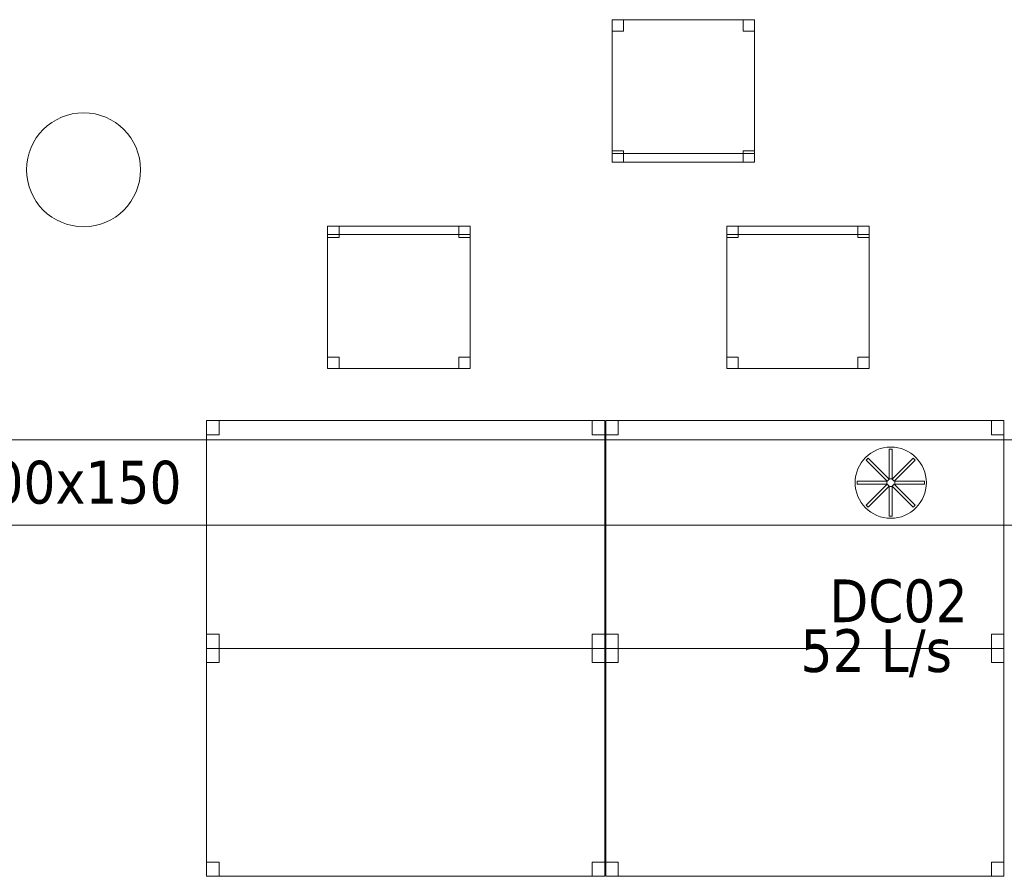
# Model space of a CAD drawing. Header units: metres. Extents: x 397.7 to 427.5, y 12.7 to 28.4.
# Tile 112 of 130: x 410.5 to 414, y 15.3 to 18.3. Entities that reach past the tile are written whole.
import ezdxf

# ---------------------------------------------------------------- set-up
doc = ezdxf.new("R2010")
doc.units = ezdxf.units.M
for name, color, linetype, lineweight in [('02_MOBILIARIO', 7, 'Continuous', 18), ('A-COLS-____-MCUT', 7, 'Continuous', 18), ('A-COLS-____-OTLN', 7, 'Continuous', 18), ('A-DETL-____-MBND', 7, 'Continuous', 18), ('A-DETL-GENF-OTLN', 7, 'Continuous', 18), ('M-HVAC-CDFF-IDEN', 7, 'Continuous', 30), ('M-HVAC-DUCT-IDEN', 7, 'Continuous', 30), ('M-HVAC-DUCT-OTLN', 7, 'Continuous', 18)]:
    doc.layers.add(name, color=color, linetype=linetype, lineweight=lineweight)
doc.styles.add('Tahoma_2', font='tahoma.ttf', dxfattribs={"height": 0.15})

# ---------------------------------------------------------------- blocks, each defined once
blk = doc.blocks.new('Family - Taula 140X80_P4-153763-07_CLI_AIRE_P4')
at = {"layer": 'A-DETL-____-MBND', "color": 253, "true_color": 0xaaaaaa}
for p, q in [((0, 0.8001), (0.0437, 0.8001)), ((0, 0.7501), (0, 0.8001)), ((0.0437, 0.8001), (0, 0.8001)), ((0, 0.8001), (0, 0.7501)), ((0, 0.8001), (1.3973, 0.8001)), ((0, 0), (0, 0.8001)), ((1.3973, 0.8001), (0, 0.8001)), ((0, 0.8001), (0, 0)), ((0.0437, 0.8001), (0.0437, 0.7501)), ((0.0437, 0.7501), (0.0437, 0.8001)), ((1.3536, 0.8001), (1.3973, 0.8001)), ((1.3536, 0.7501), (1.3536, 0.8001)), ((1.3973, 0.8001), (1.3536, 0.8001)), ((1.3536, 0.8001), (1.3536, 0.7501)), ((1.3973, 0.8001), (1.3973, 0)), ((1.3973, 0), (1.3973, 0.8001)), ((1.3973, 0.8001), (1.3973, 0.7501)), ((1.3973, 0.7501), (1.3973, 0.8001)), ((0.0437, 0.7501), (0, 0.7501)), ((0, 0.7501), (0.0437, 0.7501)), ((1.3973, 0.7501), (1.3536, 0.7501)), ((1.3536, 0.7501), (1.3973, 0.7501)), ((0, 0.05), (0.0437, 0.05)), ((0, 0), (0, 0.05)), ((0.0437, 0.05), (0, 0.05)), ((0, 0.05), (0, 0)), ((0.0437, 0.05), (0.0437, 0)), ((0.0437, 0), (0.0437, 0.05)), ((1.3536, 0.05), (1.3973, 0.05)), ((1.3536, 0), (1.3536, 0.05)), ((1.3973, 0.05), (1.3536, 0.05)), ((1.3536, 0.05), (1.3536, 0)), ((1.3973, 0.05), (1.3973, 0)), ((1.3973, 0), (1.3973, 0.05)), ((0, 0), (1.3973, 0)), ((0.0437, 0), (0, 0)), ((0, 0), (0.0437, 0)), ((1.3973, 0), (1.3536, 0)), ((1.3536, 0), (1.3973, 0)), ((1.3973, 0), (0, 0))]:
    blk.add_line(p, q, dxfattribs=at)
blk = doc.blocks.new('Family - Cadira d_Oficina_P4-153876-07_CLI_AIRE_P4')
at = {"layer": 'A-DETL-____-MBND', "color": 253, "true_color": 0xaaaaaa}
for p, q in [((0, 0), (0, 0.5)), ((0, 0.5), (0.5, 0.5)), ((0.5, 0.5), (0, 0.5)), ((0, 0.5), (0, 0)), ((0, 0.46), (0, 0.5)), ((0, 0.5), (0.04, 0.5)), ((0.04, 0.5), (0, 0.5)), ((0, 0.5), (0, 0.46)), ((0, 0.47), (0, 0.5)), ((0, 0.5), (0.5, 0.5)), ((0.5, 0.5), (0, 0.5)), ((0, 0.5), (0, 0.47)), ((0.04, 0.5), (0.04, 0.46)), ((0.04, 0.46), (0.04, 0.5)), ((0.46, 0.46), (0.46, 0.5)), ((0.46, 0.5), (0.5, 0.5)), ((0.5, 0.5), (0.46, 0.5)), ((0.46, 0.5), (0.46, 0.46)), ((0.5, 0.5), (0.5, 0.46)), ((0.5, 0.46), (0.5, 0.5)), ((0.5, 0.5), (0.5, 0)), ((0.5, 0), (0.5, 0.5)), ((0.5, 0.5), (0.5, 0.47)), ((0.5, 0.47), (0.5, 0.5)), ((0.5, 0.47), (0, 0.47)), ((0, 0.47), (0.5, 0.47)), ((0.04, 0.46), (0, 0.46)), ((0, 0.46), (0.04, 0.46)), ((0.5, 0.46), (0.46, 0.46)), ((0.46, 0.46), (0.5, 0.46)), ((0, 0), (0, 0.04)), ((0, 0.04), (0.04, 0.04)), ((0.04, 0.04), (0, 0.04)), ((0, 0.04), (0, 0)), ((0.04, 0.04), (0.04, 0)), ((0.04, 0), (0.04, 0.04)), ((0.46, 0), (0.46, 0.04)), ((0.46, 0.04), (0.5, 0.04)), ((0.5, 0.04), (0.46, 0.04)), ((0.46, 0.04), (0.46, 0)), ((0.5, 0.04), (0.5, 0)), ((0.5, 0), (0.5, 0.04)), ((0.5, 0), (0, 0)), ((0, 0), (0.5, 0)), ((0.04, 0), (0, 0)), ((0, 0), (0.04, 0)), ((0.5, 0), (0.46, 0)), ((0.46, 0), (0.5, 0))]:
    blk.add_line(p, q, dxfattribs=at)
blk = doc.blocks.new('Family - Taula 140X80_P4-153905-07_CLI_AIRE_P4')
at = {"layer": 'A-DETL-____-MBND', "color": 253, "true_color": 0xaaaaaa}
for p, q in [((0, 0.8001), (1.3973, 0.8001)), ((0, 0), (0, 0.8001)), ((1.3973, 0.8001), (0, 0.8001)), ((0, 0.8001), (0, 0)), ((0, 0.8001), (0.0437, 0.8001)), ((0, 0.7501), (0, 0.8001)), ((0.0437, 0.8001), (0, 0.8001)), ((0, 0.8001), (0, 0.7501)), ((0.0437, 0.8001), (0.0437, 0.7501)), ((0.0437, 0.7501), (0.0437, 0.8001)), ((1.3536, 0.8001), (1.3973, 0.8001)), ((1.3536, 0.7501), (1.3536, 0.8001)), ((1.3973, 0.8001), (1.3536, 0.8001)), ((1.3536, 0.8001), (1.3536, 0.7501)), ((1.3973, 0.8001), (1.3973, 0.7501)), ((1.3973, 0.7501), (1.3973, 0.8001)), ((1.3973, 0.8001), (1.3973, 0)), ((1.3973, 0), (1.3973, 0.8001)), ((0.0437, 0.7501), (0, 0.7501)), ((0, 0.7501), (0.0437, 0.7501)), ((1.3973, 0.7501), (1.3536, 0.7501)), ((1.3536, 0.7501), (1.3973, 0.7501)), ((0, 0.05), (0.0437, 0.05)), ((0, 0), (0, 0.05)), ((0.0437, 0.05), (0, 0.05)), ((0, 0.05), (0, 0)), ((0.0437, 0.05), (0.0437, 0)), ((0.0437, 0), (0.0437, 0.05)), ((1.3536, 0.05), (1.3973, 0.05)), ((1.3536, 0), (1.3536, 0.05)), ((1.3973, 0.05), (1.3536, 0.05)), ((1.3536, 0.05), (1.3536, 0)), ((1.3973, 0.05), (1.3973, 0)), ((1.3973, 0), (1.3973, 0.05)), ((0, 0), (1.3973, 0)), ((0.0437, 0), (0, 0)), ((0, 0), (0.0437, 0)), ((1.3973, 0), (1.3536, 0)), ((1.3536, 0), (1.3973, 0)), ((1.3973, 0), (0, 0))]:
    blk.add_line(p, q, dxfattribs=at)
blk = doc.blocks.new('Family - Pilar P4-153975-07_CLI_AIRE_P4')
at = {"layer": 'A-COLS-____-MCUT', "color": 253, "true_color": 0xaaaaaa}
for start, end in [(360, 180), (180, 360)]:
    blk.add_arc((0.2, 0.2), 0.2, start, end, dxfattribs=at)
at = {"layer": 'A-COLS-____-OTLN', "color": 253, "true_color": 0xaaaaaa}
for start, end in [(360, 180), (180, 360)]:
    blk.add_arc((0.2, 0.2), 0.2, start, end, dxfattribs=at)
blk = doc.blocks.new('Family - Cadira d_Oficina_P4-154031-07_CLI_AIRE_P4')
at = {"layer": 'A-DETL-____-MBND', "color": 253, "true_color": 0xaaaaaa}
for p, q in [((0, 0.5), (0.5, 0.5)), ((0, 0), (0, 0.5)), ((0.5, 0.5), (0, 0.5)), ((0, 0.5), (0, 0)), ((0, 0.46), (0, 0.5)), ((0, 0.5), (0.04, 0.5)), ((0.04, 0.5), (0, 0.5)), ((0, 0.5), (0, 0.46)), ((0.04, 0.5), (0.04, 0.46)), ((0.04, 0.46), (0.04, 0.5)), ((0.46, 0.46), (0.46, 0.5)), ((0.46, 0.5), (0.5, 0.5)), ((0.5, 0.5), (0.46, 0.5)), ((0.46, 0.5), (0.46, 0.46)), ((0.5, 0.5), (0.5, 0)), ((0.5, 0), (0.5, 0.5)), ((0.5, 0.5), (0.5, 0.46)), ((0.5, 0.46), (0.5, 0.5)), ((0.04, 0.46), (0, 0.46)), ((0, 0.46), (0.04, 0.46)), ((0.5, 0.46), (0.46, 0.46)), ((0.46, 0.46), (0.5, 0.46)), ((0, 0), (0, 0.04)), ((0, 0.04), (0.04, 0.04)), ((0.04, 0.04), (0, 0.04)), ((0, 0.04), (0, 0)), ((0.04, 0.04), (0.04, 0)), ((0.04, 0), (0.04, 0.04)), ((0.46, 0), (0.46, 0.04)), ((0.46, 0.04), (0.5, 0.04)), ((0.5, 0.04), (0.46, 0.04)), ((0.46, 0.04), (0.46, 0)), ((0.5, 0.04), (0.5, 0)), ((0.5, 0), (0.5, 0.04)), ((0, 0), (0, 0.03)), ((0, 0.03), (0.5, 0.03)), ((0.5, 0.03), (0, 0.03)), ((0, 0.03), (0, 0)), ((0.5, 0), (0, 0)), ((0.04, 0), (0, 0)), ((0, 0), (0.04, 0)), ((0.5, 0), (0.46, 0)), ((0.5, 0.03), (0.5, 0)), ((0.5, 0), (0.5, 0.03)), ((0, 0), (0.5, 0)), ((0.5, 0), (0, 0)), ((0, 0), (0.5, 0)), ((0.46, 0), (0.5, 0))]:
    blk.add_line(p, q, dxfattribs=at)
blk = doc.blocks.new('Family - Taula 140X80_P4-154313-07_CLI_AIRE_P4')
at = {"layer": 'A-DETL-____-MBND', "color": 253, "true_color": 0xaaaaaa}
for p, q in [((0, 0.7501), (0, 0.8001)), ((0, 0.8001), (0.0437, 0.8001)), ((0.0437, 0.8001), (0, 0.8001)), ((0, 0.8001), (0, 0.7501)), ((0, 0), (0, 0.8001)), ((0, 0.8001), (1.3973, 0.8001)), ((1.3973, 0.8001), (0, 0.8001)), ((0, 0.8001), (0, 0)), ((0.0437, 0.8001), (0.0437, 0.7501)), ((0.0437, 0.7501), (0.0437, 0.8001)), ((1.3536, 0.7501), (1.3536, 0.8001)), ((1.3536, 0.8001), (1.3973, 0.8001)), ((1.3973, 0.8001), (1.3536, 0.8001)), ((1.3536, 0.8001), (1.3536, 0.7501)), ((1.3973, 0.8001), (1.3973, 0.7501)), ((1.3973, 0.7501), (1.3973, 0.8001)), ((1.3973, 0.8001), (1.3973, 0)), ((1.3973, 0), (1.3973, 0.8001)), ((0.0437, 0.7501), (0, 0.7501)), ((0, 0.7501), (0.0437, 0.7501)), ((1.3973, 0.7501), (1.3536, 0.7501)), ((1.3536, 0.7501), (1.3973, 0.7501)), ((0, 0), (0, 0.05)), ((0, 0.05), (0.0437, 0.05)), ((0.0437, 0.05), (0, 0.05)), ((0, 0.05), (0, 0)), ((0.0437, 0.05), (0.0437, 0)), ((0.0437, 0), (0.0437, 0.05)), ((1.3536, 0), (1.3536, 0.05)), ((1.3536, 0.05), (1.3973, 0.05)), ((1.3973, 0.05), (1.3536, 0.05)), ((1.3536, 0.05), (1.3536, 0)), ((1.3973, 0.05), (1.3973, 0)), ((1.3973, 0), (1.3973, 0.05)), ((0.0437, 0), (0, 0)), ((0, 0), (0.0437, 0)), ((1.3973, 0), (0, 0)), ((0, 0), (1.3973, 0)), ((1.3973, 0), (1.3536, 0)), ((1.3536, 0), (1.3973, 0))]:
    blk.add_line(p, q, dxfattribs=at)
blk = doc.blocks.new('Family - Cadira d_Oficina_P4-154434-07_CLI_AIRE_P4')
at = {"layer": 'A-DETL-____-MBND', "color": 253, "true_color": 0xaaaaaa}
for p, q in [((0, 0.46), (0, 0.5)), ((0, 0.5), (0.04, 0.5)), ((0.04, 0.5), (0, 0.5)), ((0, 0.5), (0, 0.46)), ((0, 0.47), (0, 0.5)), ((0, 0.5), (0.5, 0.5)), ((0.5, 0.5), (0, 0.5)), ((0, 0.5), (0, 0.47)), ((0, 0), (0, 0.5)), ((0, 0.5), (0.5, 0.5)), ((0.5, 0.5), (0, 0.5)), ((0, 0.5), (0, 0)), ((0.04, 0.5), (0.04, 0.46)), ((0.04, 0.46), (0.04, 0.5)), ((0.46, 0.46), (0.46, 0.5)), ((0.46, 0.5), (0.5, 0.5)), ((0.5, 0.5), (0.46, 0.5)), ((0.46, 0.5), (0.46, 0.46)), ((0.5, 0.5), (0.5, 0.46)), ((0.5, 0.46), (0.5, 0.5)), ((0.5, 0.5), (0.5, 0.47)), ((0.5, 0.47), (0.5, 0.5)), ((0.5, 0.5), (0.5, 0)), ((0.5, 0), (0.5, 0.5)), ((0.5, 0.47), (0, 0.47)), ((0, 0.47), (0.5, 0.47)), ((0.04, 0.46), (0, 0.46)), ((0, 0.46), (0.04, 0.46)), ((0.5, 0.46), (0.46, 0.46)), ((0.46, 0.46), (0.5, 0.46)), ((0, 0), (0, 0.04)), ((0, 0.04), (0.04, 0.04)), ((0.04, 0.04), (0, 0.04)), ((0, 0.04), (0, 0)), ((0.04, 0.04), (0.04, 0)), ((0.04, 0), (0.04, 0.04)), ((0.46, 0), (0.46, 0.04)), ((0.46, 0.04), (0.5, 0.04)), ((0.5, 0.04), (0.46, 0.04)), ((0.46, 0.04), (0.46, 0)), ((0.5, 0.04), (0.5, 0)), ((0.5, 0), (0.5, 0.04)), ((0.04, 0), (0, 0)), ((0, 0), (0.04, 0)), ((0.5, 0), (0, 0)), ((0, 0), (0.5, 0)), ((0.5, 0), (0.46, 0)), ((0.46, 0), (0.5, 0))]:
    blk.add_line(p, q, dxfattribs=at)
blk = doc.blocks.new('Family - Taula 140X80_P4-154496-07_CLI_AIRE_P4')
at = {"layer": 'A-DETL-____-MBND', "color": 253, "true_color": 0xaaaaaa}
for p, q in [((0, 0.7501), (0, 0.8001)), ((0, 0.8001), (0.0437, 0.8001)), ((0.0437, 0.8001), (0, 0.8001)), ((0, 0.8001), (0, 0.7501)), ((0, 0), (0, 0.8001)), ((0, 0.8001), (1.3973, 0.8001)), ((1.3973, 0.8001), (0, 0.8001)), ((0, 0.8001), (0, 0)), ((0.0437, 0.8001), (0.0437, 0.7501)), ((0.0437, 0.7501), (0.0437, 0.8001)), ((1.3536, 0.7501), (1.3536, 0.8001)), ((1.3536, 0.8001), (1.3973, 0.8001)), ((1.3973, 0.8001), (1.3536, 0.8001)), ((1.3536, 0.8001), (1.3536, 0.7501)), ((1.3973, 0.8001), (1.3973, 0)), ((1.3973, 0), (1.3973, 0.8001)), ((1.3973, 0.8001), (1.3973, 0.7501)), ((1.3973, 0.7501), (1.3973, 0.8001)), ((0.0437, 0.7501), (0, 0.7501)), ((0, 0.7501), (0.0437, 0.7501)), ((1.3973, 0.7501), (1.3536, 0.7501)), ((1.3536, 0.7501), (1.3973, 0.7501)), ((0, 0), (0, 0.05)), ((0, 0.05), (0.0437, 0.05)), ((0.0437, 0.05), (0, 0.05)), ((0, 0.05), (0, 0)), ((0.0437, 0.05), (0.0437, 0)), ((0.0437, 0), (0.0437, 0.05)), ((1.3536, 0), (1.3536, 0.05)), ((1.3536, 0.05), (1.3973, 0.05)), ((1.3973, 0.05), (1.3536, 0.05)), ((1.3536, 0.05), (1.3536, 0)), ((1.3973, 0.05), (1.3973, 0)), ((1.3973, 0), (1.3973, 0.05)), ((0.0437, 0), (0, 0)), ((0, 0), (0.0437, 0)), ((1.3973, 0), (0, 0)), ((0, 0), (1.3973, 0)), ((1.3973, 0), (1.3536, 0)), ((1.3536, 0), (1.3973, 0))]:
    blk.add_line(p, q, dxfattribs=at)
blk = doc.blocks.new('LONDR55-XX_ZZ-ARQ-CAA-M3D-Londres55_ifc-1-07_CLI_AIRE_P4')
at = {"layer": '02_MOBILIARIO', "color": 253, "lineweight": 18, "true_color": 0xaaaaaa}
for name, p in [('Family - Cadira d_Oficina_P4-154031-07_CLI_AIRE_P4', (412.5892, 17.8263)), ('Family - Cadira d_Oficina_P4-154434-07_CLI_AIRE_P4', (411.5905, 17.1018)), ('Family - Cadira d_Oficina_P4-153876-07_CLI_AIRE_P4', (412.9917, 17.1018)), ('Family - Taula 140X80_P4-153905-07_CLI_AIRE_P4', (411.1658, 16.1195)), ('Family - Taula 140X80_P4-153763-07_CLI_AIRE_P4', (412.567, 16.1195)), ('Family - Taula 140X80_P4-154313-07_CLI_AIRE_P4', (411.1658, 15.3195)), ('Family - Taula 140X80_P4-154496-07_CLI_AIRE_P4', (412.567, 15.3195))]:
    blk.add_blockref(name, p, dxfattribs=at)
at = {"layer": 'A-COLS-____-OTLN', "color": 253, "lineweight": 18, "true_color": 0xaaaaaa}
blk.add_blockref('Family - Pilar P4-153975-07_CLI_AIRE_P4', (410.5337, 17.5995), dxfattribs=at)
blk = doc.blocks.new('ZYR_03_06_08_01 Difusor Rotacional Circular Impulsió NO PLENUM - DC02-354801-07_CLI_AIRE_P4')
at = {"layer": 'A-DETL-GENF-OTLN', "color": 143, "true_color": 0x32aad1}
for p, q in [((-0.0052, 0.1179), (0.0052, 0.1179)), ((-0.0052, 0.0138), (-0.0052, 0.1179)), ((0.0052, 0.1179), (0.0052, 0.0138)), ((-0.0862, 0.0788), (-0.0788, 0.0862)), ((-0.0125, 0.0052), (-0.0862, 0.0788)), ((-0.0788, 0.0862), (-0.0052, 0.0125)), ((0.0052, 0.0125), (0.0788, 0.0862)), ((0.0862, 0.0788), (0.0125, 0.0052)), ((0.0788, 0.0862), (0.0862, 0.0788)), ((-0.1179, 0.0052), (-0.0138, 0.0052)), ((-0.1179, -0.0052), (-0.1179, 0.0052)), ((-0.0138, 0.0052), (-0.0138, -0.0052)), ((-0.0052, 0.0125), (-0.0125, 0.0052)), ((0.0052, 0.0138), (-0.0052, 0.0138)), ((0.0125, 0.0052), (0.0052, 0.0125)), ((0.0138, 0.0052), (0.1179, 0.0052)), ((0.0138, -0.0052), (0.0138, 0.0052)), ((0.1179, 0.0052), (0.1179, -0.0052)), ((-0.0138, -0.0052), (-0.1179, -0.0052)), ((-0.0862, -0.0788), (-0.0125, -0.0052)), ((-0.0052, -0.0125), (-0.0788, -0.0862)), ((-0.0125, -0.0052), (-0.0052, -0.0125)), ((-0.0052, -0.0138), (0.0052, -0.0138)), ((-0.0052, -0.1179), (-0.0052, -0.0138)), ((0.0052, -0.0125), (0.0125, -0.0052)), ((0.0788, -0.0862), (0.0052, -0.0125)), ((0.0052, -0.0138), (0.0052, -0.1179)), ((0.0125, -0.0052), (0.0862, -0.0788)), ((0.1179, -0.0052), (0.0138, -0.0052)), ((-0.0788, -0.0862), (-0.0862, -0.0788)), ((0.0862, -0.0788), (0.0788, -0.0862)), ((0.0052, -0.1179), (-0.0052, -0.1179))]:
    blk.add_line(p, q, dxfattribs=at)
blk.add_circle((0, 0), 0.125, dxfattribs=at)

msp = doc.modelspace()

# ---------------------------------------------------------------- linework, layer by layer
at = {"layer": 'M-HVAC-DUCT-OTLN', "color": 143, "true_color": 0x32aad1}
for p, q in [((408.8384, 16.8521), (414.7968, 16.8521)), ((414.7968, 16.5521), (408.8384, 16.5521))]:
    msp.add_line(p, q, dxfattribs=at)

# ---------------------------------------------------------------- block references
at = {"lineweight": 5}
msp.add_blockref('LONDR55-XX_ZZ-ARQ-CAA-M3D-Londres55_ifc-1-07_CLI_AIRE_P4', (0, 0), dxfattribs=at)
at = {"layer": 'A-DETL-GENF-OTLN', "color": 143, "true_color": 0x32aad1}
msp.add_blockref('ZYR_03_06_08_01 Difusor Rotacional Circular Impulsió NO PLENUM - DC02-354801-07_CLI_AIRE_P4', (413.5671, 16.7012), dxfattribs=at)

# ---------------------------------------------------------------- texts
at = {"layer": 'M-HVAC-CDFF-IDEN', "char_height": 0.15, "attachment_point": 1, "style": 'Tahoma_2'}
for s, insert, width in [('DC02', (413.3519, 16.3615), 0.577215), ('52 L/s', (413.2503, 16.1868), 0.661392)]:
    msp.add_mtext(s, dxfattribs=dict(at, insert=insert, width=width))
at = {"layer": 'M-HVAC-DUCT-IDEN', "insert": (410.2975, 16.778), "char_height": 0.15, "width": 0.913924, "attachment_point": 1, "style": 'Tahoma_2'}
msp.add_mtext('300x150', dxfattribs=at)

doc.saveas('drawing.dxf')
